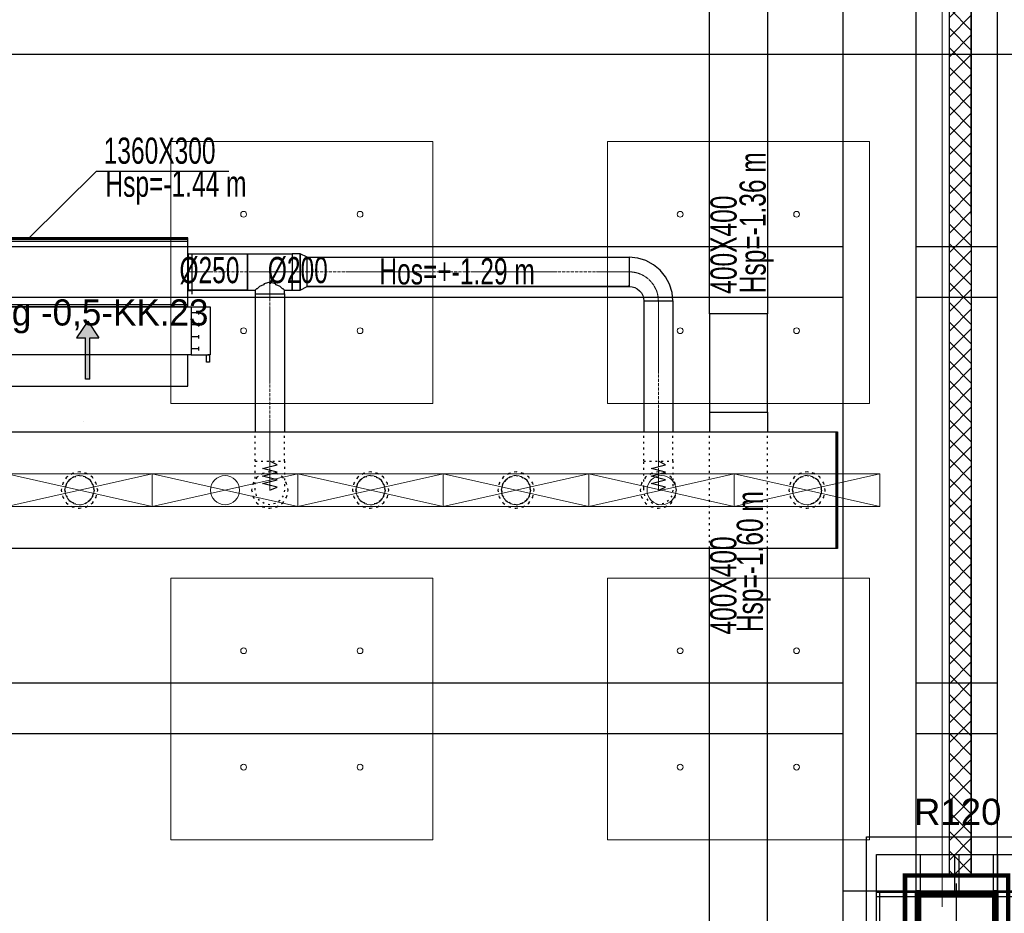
# Model space of a CAD drawing. Header units: centimetres. Extents: x -228435 to 46820, y -89367 to 152985.
# Tile 172 of 252: x -4979 to 1787, y 29095 to 35238. Entities that reach past the tile are written whole.
import ezdxf

# ---------------------------------------------------------------- set-up
doc = ezdxf.new("R2010")
doc.units = ezdxf.units.CM
doc.header["$LTSCALE"] = 50
doc.header["$PDMODE"] = 35
doc.header["$PDSIZE"] = 0.1
for name, pattern in [('CADVENT_CENTERLINE', [9.9, 7.4, -1, 0.5, -1]), ('CADVENT_HIDDEN', [0.8, 0.25, -0.55]), ('Kondygnacja  -0_5$0$HIDDEN', [9.525, 6.35, -3.175]), ('Kondygnacja  -0_5$0$HIDDEN2', [4.7625, 3.175, -1.5875]), ('Osie rzutów$0$DASHDOT2', [12.7, 6.35, -3.175, 0, -3.175])]:
    doc.linetypes.add(name, pattern=pattern)
doc.layers.get('0').update_dxf_attribs({"color": 8})
doc.layers.get('DEFPOINTS').update_dxf_attribs({"color": 8})
for name, color, linetype in [('01-103-Went PP_poziom-0_5$0$L_Nawiew', 3, 'Continuous'), ('bgde-nawiewEXP', 1, 'Continuous'), ('bgde-nawiewHIDDEN', 1, 'Continuous'), ('bgde-tekst', 7, 'Continuous'), ('bgde-wywiewEXP', 5, 'Continuous'), ('bgde-wywiewHIDDEN', 5, 'Continuous'), ('bgde-wywiewSOL', 5, 'Continuous'), ('Kondygnacja  -0_5$0$ARCH_INFO_ODPORNOŚĆ OGNIOWA', 8, 'Continuous'), ('Kondygnacja  -0_5$0$ARCH_KONSTR_POWYŻEJ RZUTU', 8, 'Kondygnacja  -0_5$0$HIDDEN'), ('Kondygnacja  -0_5$0$ARCH_KONSTR_POWYŻEJ RZUTU_IST', 8, 'Kondygnacja  -0_5$0$HIDDEN2'), ('Kondygnacja  -0_5$0$ARCH_KONSTRUKCJA_NIEWIDOCZNA', 8, 'Continuous'), ('Kondygnacja  -0_5$0$ARCH_OKŁADZINA', 8, 'Continuous'), ('Kondygnacja  -0_5$0$ARCH_SŁUPY', 8, 'Continuous'), ('Kondygnacja -1$0$ARCH_GK', 8, 'Continuous'), ('Kondygnacja -1$0$ARCH_MUROWANE', 8, 'Continuous'), ('Osie rzutów$0$ARCH_INFO_OSIE_IST', 8, 'Osie rzutów$0$DASHDOT2'), ('Osie rzutów$0$ARCH_INFO_OSIE_OPISY_IST', 8, 'Continuous')]:
    doc.layers.add(name, color=color, linetype=linetype)
for name, color, linetype, lineweight in [('bgde-nawiewCEN', 7, 'Continuous', 13), ('bgde_AJ_specyfikacja', 2, 'Continuous', 30), ('bgde_nawiewnik', 11, 'Continuous', 5), ('Kondygnacja  -0_5$0$ARCH_INFO_WYMIARY', 8, 'Continuous', 9), ('Kondygnacja  -0_5$0$ARCH_WIDOK', 8, 'Continuous', 13), ('SU Lampy kwadratowe  -05$0$ARCH_SUFITY_PODWIESZANE', 8, 'Continuous', 9)]:
    doc.layers.add(name, color=color, linetype=linetype, lineweight=lineweight)
doc.styles.add('Kondygnacja  -0_5$0$Arial', font='ARIAL.TTF')
doc.styles.add('Kondygnacja  -0_5$0$Romans', font='Romans.shx', dxfattribs={"width": 0.7})
doc.dimstyles.new('Kondygnacja  -0_5$0$Wymiary 1-100', dxfattribs={"dimtxt": 12, "dimasz": 10, "dimexe": 5, "dimexo": 0, "dimgap": 4, "dimtad": 1, "dimrnd": 0.5, "dimzin": 12, "dimdsep": 46, "dimtxsty": 'Kondygnacja  -0_5$0$Romans', "dimblk": 'Kondygnacja  -0_5$0$_Oblique', "dimcen": 10, "dimdle": 10, "dimclrt": 55, "dimazin": 0, "dimtfac": 1, "dimtmove": 1, "dimatfit": 3, "dimfxl": 0, "dimtolj": 1, "dimtzin": 0, "dimarcsym": 0})
pattern_1 = [(45, (-1133.3117, -3177.9858), (-0.6735192, 0.6735192), [])]
pattern_2 = [(45, (-121140, -45000), (-67.35192, 67.35192), []), (135, (-121140, -45000), (-67.35192, -67.35192), [])]

# ---------------------------------------------------------------- blocks, each defined once
blk = doc.blocks.new('Osie rzutów')
at = {"layer": 'Osie rzutów$0$ARCH_INFO_OSIE_IST', "ltscale": 10}
for p, q in [((11660, 12510), (11660, 4623.26)), ((12260, 12510), (12260, 4623.26)), ((4436.24, 8000), (15156.54, 8000)), ((12260, 7370), (12260, 7430))]:
    blk.add_line(p, q, dxfattribs=at)
blk = doc.blocks.new('SU Lampy kwadratowe  -05$0$moduł sufitu')
at = {"layer": 'SU Lampy kwadratowe  -05$0$ARCH_SUFITY_PODWIESZANE'}
for points in [[(60, -60), (240, -60), (240, -240), (60, -240)], [(360, -60), (540, -60), (540, -240), (360, -240)], [(60, -360), (240, -360), (240, -540), (60, -540)], [(360, -360), (540, -360), (540, -540), (360, -540)]]:
    blk.add_lwpolyline(points, close=True, dxfattribs=at)
for centre in [(110, -110), (190, -110), (410, -110), (490, -110), (110, -190), (190, -190), (410, -190), (490, -190), (110, -410), (190, -410), (410, -410), (490, -410), (110, -490), (190, -490), (410, -490), (490, -490)]:
    blk.add_circle(centre, 2, dxfattribs=at)
blk = doc.blocks.new('SU Lampy kwadratowe  -05')
at = {"layer": 'SU Lampy kwadratowe  -05$0$ARCH_SUFITY_PODWIESZANE'}
blk.add_blockref('SU Lampy kwadratowe  -05$0$moduł sufitu', (11660, 8000), dxfattribs=at)
blk = doc.blocks.new('Kondygnacja  -0_5$0$słup_kwadrat')
at = {"layer": 'Kondygnacja  -0_5$0$ARCH_SŁUPY', "lineweight": 40}
h = blk.add_hatch(dxfattribs=at)
h.set_pattern_fill('ANSI31', color=256, scale=0.3, style=0)
h.set_pattern_definition(pattern_1)
h.paths.add_polyline_path([(36, 34), (39, 34), (39, 84), (36, 84)])
h = blk.add_hatch(dxfattribs=at)
h.set_pattern_fill('ANSI31', color=256, scale=0.3, style=0)
h.set_pattern_definition(pattern_1)
h.paths.add_polyline_path([(89, 80), (89, 83), (39, 83), (39, 80)])
h = blk.add_hatch(dxfattribs=at)
h.set_pattern_fill('ANSI31', color=256, scale=0.3, style=0)
h.set_pattern_definition(pattern_1)
h.paths.add_polyline_path([(89, 34), (92, 34), (92, 84), (89, 84)])
h = blk.add_hatch(dxfattribs=at)
h.set_pattern_fill('ANSI31', color=256, scale=0.3, style=0)
h.set_pattern_definition(pattern_1)
h.paths.add_polyline_path([(89, 57.5), (89, 60.5), (39, 60.5), (39, 57.5)])
h = blk.add_hatch(dxfattribs=at)
h.set_pattern_fill('ANSI31', color=256, scale=0.3, style=0)
h.set_pattern_definition(pattern_1)
h.paths.add_polyline_path([(89, 35), (89, 38), (39, 38), (39, 35)])
at = {"layer": 'Kondygnacja  -0_5$0$ARCH_KONSTRUKCJA_NIEWIDOCZNA'}
blk.add_lwpolyline([(119, 109), (119, 9), (9, 9), (9, 109)], close=True, dxfattribs=at)
for points in [[(36, 109), (36, 84)], [(39, 109), (39, 84)], [(62.5, 109), (62.5, 83)], [(65.5, 109), (65.5, 83)], [(89, 109), (89, 84)], [(92, 109), (92, 84)], [(9, 83), (36, 83)], [(92, 83), (119, 83)], [(9, 80), (36, 80)], [(92, 80), (119, 80)], [(9, 60.5), (36, 60.5)], [(9, 57.5), (36, 57.5)], [(92, 60.5), (119, 60.5)], [(92, 57.5), (119, 57.5)], [(9, 38), (36, 38)], [(9, 35), (36, 35)], [(36, 34), (36, 9)], [(39, 34), (39, 9)], [(62.5, 35), (62.5, 9)], [(65.49, 35), (65.49, 9)], [(89, 34), (89, 9)], [(92, 38), (119, 38)], [(92, 35), (119, 35)], [(92, 34), (92, 9)]]:
    blk.add_lwpolyline(points, dxfattribs=at)
at = {"layer": 'Kondygnacja  -0_5$0$ARCH_OKŁADZINA'}
blk.add_lwpolyline([(2, 121), (126, 121), (126, -3), (2, -3)], close=True, dxfattribs=at)
at = {"layer": 'Kondygnacja  -0_5$0$ARCH_SŁUPY', "lineweight": 40}
for p, q in [((39, 60.5), (89, 60.5)), ((89, 57.5), (39, 57.5))]:
    blk.add_line(p, q, dxfattribs=at)
at = {"layer": 'Kondygnacja  -0_5$0$ARCH_SŁUPY', "lineweight": 50, "const_width": 3}
blk.add_lwpolyline([(28.5, 94.5), (99.5, 94.5), (99.5, 23.5), (28.5, 23.5)], close=True, dxfattribs=at)
at = {"layer": 'Kondygnacja  -0_5$0$ARCH_SŁUPY', "lineweight": 40}
for points in [[(36, 84), (39, 84), (39, 34), (36, 34)], [(89, 84), (92, 84), (92, 34), (89, 34)]]:
    blk.add_lwpolyline(points, close=True, dxfattribs=at)
for points in [[(89, 83), (39, 83)], [(39, 80), (89, 80)], [(89, 38), (39, 38)], [(39, 35), (89, 35)]]:
    blk.add_lwpolyline(points, dxfattribs=at)
blk = doc.blocks.new('Kondygnacja  -0_5$0$konstrukcja istniejąca -0.5')
at = {"layer": 'Kondygnacja  -0_5$0$ARCH_KONSTR_POWYŻEJ RZUTU_IST', "ltscale": 10}
for points in [[(12182, 7425), (12182, 8575)], [(12232, 8575), (12232, 7425)], [(12288, 7425), (12288, 8575)], [(12338, 7375), (12182, 7375), (12182, 7425), (12338, 7425), (12338, 7375)]]:
    blk.add_lwpolyline(points, dxfattribs=at)
at = {"layer": 'Kondygnacja  -0_5$0$ARCH_KONSTR_POWYŻEJ RZUTU_IST', "ltscale": 10, "elevation": 0}
for points in [[(11138, 7867.89), (12182, 7867.89)], [(12232, 7867.89), (12288, 7867.89)], [(12182, 7832.89), (11138, 7832.89)], [(12288, 7832.89), (12232, 7832.89)], [(11138, 7567.89), (12182, 7567.89)], [(12232, 7567.89), (12288, 7567.89)], [(12182, 7532.89), (11138, 7532.89)], [(12288, 7532.89), (12232, 7532.89)], [(12207, 7425), (12207, 7375)]]:
    blk.add_lwpolyline(points, dxfattribs=at)
blk = doc.blocks.new('Kondygnacja  -0_5$0$_Oblique')
at = {"color": 0, "linetype": 'ByBlock', "lineweight": -2}
blk.add_line((-0.5, -0.5), (0.5, 0.5), dxfattribs=at)
blk = doc.blocks.new('*D212')
at = {"layer": 'DEFPOINTS', "color": 0}
for p in [(-30586.3, 81900), (-30681.1, 12489.5), (9064, 12489.5)]:
    blk.add_point(p, dxfattribs=at)
at = {"layer": 'Kondygnacja  -0_5$0$ARCH_INFO_WYMIARY', "color": 0, "lineweight": -2}
for p, q in [((-30673.1, 81900), (-30686.1, 81900)), ((-30681.1, 81910), (-30681.1, 12479.5)), ((-30673.1, 12489.5), (-30686.1, 12489.5))]:
    blk.add_line(p, q, dxfattribs=at)
at = {"layer": 'Kondygnacja  -0_5$0$ARCH_INFO_WYMIARY', "color": 0, "lineweight": -2, "xscale": 10, "yscale": 10, "zscale": 10}
for p, rotation in [((-30681.1, 81900), 90), ((-30681.1, 12489.5), 270)]:
    blk.add_blockref('Kondygnacja  -0_5$0$_Oblique', p, dxfattribs=dict(at, rotation=rotation))
at = {"layer": 'Kondygnacja  -0_5$0$ARCH_INFO_WYMIARY', "color": 55, "insert": (-30691.1, 47194.8), "char_height": 12, "attachment_point": 5, "rotation": 90, "style": 'Kondygnacja  -0_5$0$Romans'}
blk.add_mtext('\\A1;69410.5', dxfattribs=at)
blk = doc.blocks.new('*a449')
at = {"layer": 'bgde-tekst'}
blk.add_line((0, 0), (911, 0), dxfattribs=at)
blk = doc.blocks.new('A$C5B3E7367')
at = {"layer": '01-103-Went PP_poziom-0_5$0$L_Nawiew'}
h = blk.add_hatch(color=256, dxfattribs=at)
h.paths.add_polyline_path([(215, 704), (215, 674), (331.7, 674), (331.7, 612.1), (445.9, 689), (331.7, 765.9), (331.7, 704)])
h.paths.add_polyline_path([(48.3, 704), (48.3, 674), (215, 674), (215, 704)])
for p, q in [((215, 1525), (165, 1525)), ((165, 1525), (165, 1505)), ((165, 1505), (215, 1505)), ((215, 1400), (215, 1530)), ((545, 1530), (215, 1530)), ((215, 1530), (215, 1515)), ((545, 1400), (545, 1530)), ((243.8, 1452), (268.8, 1452)), ((256.2, 1452), (256.2, 1400)), ((326.2, 1452), (351.2, 1452)), ((338.8, 1452), (338.8, 1400)), ((408.8, 1452), (433.8, 1452)), ((421.2, 1452), (421.2, 1400)), ((491.2, 1452), (516.2, 1452)), ((503.8, 1452), (503.8, 1400)), ((0, 1378), (215, 1378)), ((0, 0), (0, 1378)), ((545, 1400), (215, 1400)), ((215, 1400), (215, 1378)), ((215, 1378), (215, 0)), ((545, 0), (545, 1400)), ((445.9, 689), (331.7, 765.9)), ((331.7, 704), (331.7, 765.9)), ((48.3, 704), (331.7, 704)), ((48.3, 704), (48.3, 674)), ((445.9, 689), (331.7, 612.1)), ((48.3, 674), (331.7, 674)), ((331.7, 612.1), (331.7, 674)), ((215, 0), (0, 0)), ((215, 0), (545, 0))]:
    blk.add_line(p, q, dxfattribs=at)
blk = doc.blocks.new('A$C53CA46B8')
at = {"layer": 'bgde-wywiewSOL'}
for p, q in [((200.4, 481.1), (-249.6, 481.1)), ((-249.6, 481.1), (-249.6, -878.9)), ((112.9, 511.1), (-162.1, 511.1)), ((-137.1, 481.1), (-137.1, 511.1)), ((87.9, 481.1), (87.9, 511.1)), ((200.4, 481.1), (200.4, -878.9)), ((200.4, -878.9), (-249.6, -878.9)), ((-137.1, -878.9), (-137.1, -908.9)), ((87.9, -878.9), (87.9, -908.9)), ((112.9, -908.9), (-162.1, -908.9))]:
    blk.add_line(p, q, dxfattribs=at)
at = {"layer": '01-103-Went PP_poziom-0_5$0$L_Nawiew'}
blk.add_blockref('A$C5B3E7367', (-794.6, -893.9), dxfattribs=at)
blk = doc.blocks.new('A$C066D7839')
at = {"layer": 'bgde_nawiewnik'}
for p, q in [((-50, -11.15), (-50, 11.15)), ((-50, 11.15), (50, 11.15)), ((-50, -11.15), (50, 11.15)), ((50, -11.15), (-50, 11.15)), ((50, 11.15), (50, -11.15)), ((50, -11.15), (-50, -11.15))]:
    blk.add_line(p, q, dxfattribs=at)
blk.add_circle((0, 0), 10, dxfattribs=at)

msp = doc.modelspace()

# ---------------------------------------------------------------- hatches: boundary and pattern name
at = {"layer": 'Kondygnacja -1$0$ARCH_MUROWANE', "linetype": 'Continuous', "lineweight": -3}
h = msp.add_hatch(dxfattribs=at)
h.set_pattern_fill('ANSI37', color=256, scale=30, style=0)
h.set_pattern_definition(pattern_2)
h.paths.add_polyline_path([(1560, 29355), (1410, 29355), (1410, 40645), (1560, 40645)])
h = msp.add_hatch(dxfattribs=at)
h.set_pattern_fill('ANSI37', color=256, scale=30, style=0)
h.set_pattern_definition(pattern_2)
h.paths.add_polyline_path([(1410, 31900), (1410, 29355), (1560, 29355), (1560, 31900)])

# ---------------------------------------------------------------- linework, layer by layer
at = {"layer": 'bgde-nawiewCEN', "linetype": 'CADVENT_CENTERLINE', "ltscale": 0.06}
for p, q in [((-3823.132, 33504.314), (-3819.132, 33504.314)), ((-3412.751, 33504.314), (-3819.132, 33504.314)), ((-3259.751, 33504.314), (-3412.751, 33504.314)), ((-3259.751, 33354.314), (-3259.751, 33504.314)), ((-3106.751, 33504.314), (-3259.751, 33504.314)), ((-3106.751, 33504.314), (-3003.751, 33504.314)), ((-3003.751, 33504.314), (-789.994, 33504.314)), ((-3259.751, 33354.314), (-3259.751, 32203.959)), ((-589.994, 33304.314), (-589.994, 32203.959)), ((-3259.751, 32203.959), (-3259.751, 32185.263)), ((-3259.751, 32185.263), (-3259.751, 32134.152)), ((-589.994, 32203.959), (-589.994, 32185.263)), ((-589.994, 32185.263), (-589.994, 32134.152)), ((-3259.751, 32134.152), (-3259.751, 32106.359)), ((-3259.751, 32106.359), (-3259.751, 32082.833)), ((-3259.751, 32082.833), (-3259.751, 32063.218)), ((-589.994, 32134.152), (-589.994, 32106.359)), ((-589.994, 32106.359), (-589.994, 32082.833)), ((-589.994, 32082.833), (-589.994, 32063.218)), ((-3259.751, 32063.218), (-3259.751, 32047.159)), ((-3259.751, 32047.159), (-3259.751, 32034.3)), ((-3259.751, 32034.3), (-3259.751, 32024.285)), ((-3259.751, 32024.285), (-3259.751, 32016.759)), ((-3259.751, 32016.759), (-3259.751, 32011.366)), ((-3259.751, 32011.366), (-3259.751, 32007.752)), ((-3259.751, 32007.752), (-3259.751, 32005.559)), ((-3259.751, 32005.559), (-3259.751, 32004.433)), ((-589.994, 32063.218), (-589.994, 32047.159)), ((-589.994, 32047.159), (-589.994, 32034.3)), ((-589.994, 32034.3), (-589.994, 32024.285)), ((-589.994, 32024.285), (-589.994, 32016.759)), ((-589.994, 32016.759), (-589.994, 32011.366)), ((-589.994, 32011.366), (-589.994, 32007.752)), ((-589.994, 32007.752), (-589.994, 32005.559)), ((-589.994, 32005.559), (-589.994, 32004.433)), ((-3259.751, 32004.433), (-3259.751, 32003.959)), ((-589.994, 32004.433), (-589.994, 32003.959))]:
    msp.add_line(p, q, dxfattribs=at)
at = {"layer": 'bgde-nawiewCEN', "linetype": 'CADVENT_CENTERLINE', "ltscale": 0.06, "extrusion": (0, 0, -1)}
msp.add_arc((789.994, 33304.314), 200, 90, 180, dxfattribs=at)
at = {"layer": 'bgde-nawiewEXP', "linetype": 'Continuous'}
for points in [[(-5183.132, 33729.314), (-3823.132, 33729.314), (-3823.132, 33739.314), (-5183.132, 33739.314)], [(-5183.132, 33279.314), (-3823.132, 33279.314), (-3823.132, 33729.314), (-5183.132, 33729.314)], [(-3051.908, 33379.314), (-3003.751, 33404.314), (-3003.751, 33604.314), (-3051.908, 33629.314), (-3051.908, 33388.829)], [(-3003.751, 33404.314), (-3003.751, 33604.314), (-789.994, 33604.314), (-789.994, 33404.314), (-770.485, 33402.392), (-751.725, 33396.702), (-734.437, 33387.461), (-719.283, 33375.025), (-706.847, 33359.871), (-697.606, 33342.582), (-691.915, 33323.823), (-689.994, 33304.314), (-489.994, 33304.314), (-495.758, 33362.841), (-512.83, 33419.119), (-540.553, 33470.985), (-577.862, 33516.446), (-623.323, 33553.755), (-675.189, 33581.478), (-731.467, 33598.55), (-789.994, 33604.314), (-789.994, 33404.314), (-789.994, 33404.314)], [(630.964, 31603.941), (630.964, 32403.941), (640.964, 32403.941), (640.964, 31603.941)]]:
    msp.add_lwpolyline(points, close=True, dxfattribs=at)
for points in [[(-3823.132, 33379.314), (-3819.132, 33379.314), (-3819.132, 33629.314), (-3823.132, 33629.314)], [(-3819.132, 33379.314), (-3819.132, 33629.314), (-3412.751, 33629.314), (-3412.751, 33415.926)], [(-3412.751, 33379.314), (-3412.751, 33629.314), (-3106.751, 33629.314), (-3106.751, 33456.479)], [(-3106.751, 33379.314), (-3051.908, 33379.314), (-3051.908, 33629.314), (-3106.751, 33629.314), (-3106.751, 33415.926)], [(-3106.751, 33456.479), (-3106.751, 33504.314)], [(-3412.751, 33415.926), (-3412.751, 33456.479)], [(-3412.751, 33388.829), (-3412.751, 33379.314), (-3359.751, 33379.314), (-3359.751, 33354.314), (-3159.751, 33354.314), (-3159.751, 33379.314), (-3167.363, 33386.926), (-3173.756, 33388.829), (-3189.041, 33404.114), (-3215.497, 33415.926), (-3221.483, 33421.911), (-3259.751, 33433.304), (-3298.02, 33421.911), (-3304.005, 33415.926), (-3330.462, 33404.114), (-3345.747, 33388.829), (-3352.139, 33386.926), (-3359.751, 33379.314)], [(-3106.751, 33415.926), (-3106.751, 33456.479)], [(-3106.751, 33456.479), (-3106.751, 33415.926)], [(-3819.132, 33379.314), (-3412.751, 33379.314)], [(-3412.751, 33379.314), (-3819.132, 33379.314)], [(-3412.751, 33388.829), (-3412.751, 33415.926)], [(-3412.751, 33415.926), (-3412.751, 33388.829)], [(-3412.751, 33379.314), (-3412.751, 33388.829)], [(-3159.751, 33379.314), (-3106.751, 33379.314), (-3106.751, 33388.829)], [(-3106.751, 33415.926), (-3106.751, 33388.829)], [(-3106.751, 33388.829), (-3106.751, 33415.926)], [(-3106.751, 33388.829), (-3106.751, 33415.926)], [(-3106.751, 33379.314), (-3106.751, 33388.829)], [(-3106.751, 33388.829), (-3106.751, 33379.314)], [(-3106.751, 33388.829), (-3106.751, 33379.314)], [(-3003.751, 33404.314), (-789.994, 33404.314)], [(-789.994, 33404.314), (-789.994, 33411.926)], [(-3359.751, 33354.314), (-3359.751, 32403.941)], [(-3359.751, 33354.314), (-3159.751, 33354.314), (-3159.751, 32403.941)], [(-689.994, 33304.314), (-689.994, 32403.941)], [(-689.994, 33304.314), (-489.994, 33304.314), (-489.994, 32403.941)], [(-40588.801, 32403.941), (630.964, 32403.941), (630.964, 31603.941), (-40588.801, 31603.941)]]:
    msp.add_lwpolyline(points, dxfattribs=at)
at = {"layer": 'bgde-nawiewHIDDEN', "linetype": 'CADVENT_HIDDEN'}
for points in [[(-3823.132, 33379.314), (-3823.132, 33629.314)], [(-3359.751, 32203.959), (-3159.751, 32203.959), (-3159.751, 32403.941)], [(-3359.751, 32203.959), (-3359.751, 32403.941)], [(-689.994, 32203.959), (-489.994, 32203.959), (-489.994, 32403.941)], [(-689.994, 32203.959), (-689.994, 32403.941)], [(-4667.838, 32003.959), (-4660.226, 32042.227), (-4638.549, 32074.67), (-4606.106, 32096.347)], [(-4606.106, 32096.347), (-4638.549, 32074.67)], [(-4606.106, 32096.347), (-4567.838, 32103.959), (-4529.57, 32096.347), (-4497.127, 32074.67)], [(-4497.127, 32074.67), (-4529.57, 32096.347)], [(-4497.127, 32074.67), (-4475.45, 32042.227)], [(-4475.45, 32042.227), (-4497.127, 32074.67)], [(-2667.838, 32003.959), (-2660.226, 32042.227), (-2638.549, 32074.67), (-2606.106, 32096.347)], [(-2606.106, 32096.347), (-2638.549, 32074.67)], [(-2606.106, 32096.347), (-2567.838, 32103.959), (-2529.57, 32096.347)], [(-2529.57, 32096.347), (-2567.838, 32103.959)], [(-2529.57, 32096.347), (-2497.127, 32074.67)], [(-2497.127, 32074.67), (-2529.57, 32096.347)], [(-2497.127, 32074.67), (-2475.45, 32042.227)], [(-2475.45, 32042.227), (-2497.127, 32074.67)], [(-1660.226, 32042.227), (-1638.549, 32074.67), (-1606.106, 32096.347)], [(-1606.106, 32096.347), (-1567.838, 32103.959), (-1529.57, 32096.347), (-1497.127, 32074.67), (-1475.45, 32042.227), (-1467.838, 32003.959), (-1475.45, 31965.691), (-1497.127, 31933.248), (-1529.57, 31911.571), (-1567.838, 31903.959), (-1606.106, 31911.571), (-1638.549, 31933.248)], [(-1606.106, 32096.347), (-1638.549, 32074.67)], [(332.162, 32003.959), (339.774, 32042.227), (361.451, 32074.67), (393.894, 32096.347), (432.162, 32103.959), (470.43, 32096.347)], [(470.43, 32096.347), (432.162, 32103.959)], [(470.43, 32096.347), (502.873, 32074.67), (524.55, 32042.227), (532.162, 32003.959), (524.55, 31965.691), (502.873, 31933.248), (470.43, 31911.571), (432.162, 31903.959)], [(-4475.45, 32042.227), (-4467.838, 32003.959), (-4475.45, 31965.691), (-4497.127, 31933.248)], [(-2475.45, 32042.227), (-2467.838, 32003.959), (-2475.45, 31965.691), (-2497.127, 31933.248)], [(-1667.838, 32003.959), (-1660.226, 32042.227)], [(-1660.226, 32042.227), (-1667.838, 32003.959)], [(-4667.838, 32003.959), (-4660.226, 31965.691), (-4638.549, 31933.248), (-4606.106, 31911.571)], [(-4497.127, 31933.248), (-4475.45, 31965.691)], [(-2667.838, 32003.959), (-2660.226, 31965.691), (-2638.549, 31933.248), (-2606.106, 31911.571)], [(-2497.127, 31933.248), (-2475.45, 31965.691)], [(-1667.838, 32003.959), (-1660.226, 31965.691)], [(-1660.226, 31965.691), (-1667.838, 32003.959)], [(-1660.226, 31965.691), (-1638.549, 31933.248), (-1606.106, 31911.571)], [(332.162, 32003.959), (339.774, 31965.691), (361.451, 31933.248), (393.894, 31911.571), (432.162, 31903.959), (470.43, 31911.571)], [(-4606.106, 31911.571), (-4638.549, 31933.248)], [(-4606.106, 31911.571), (-4567.838, 31903.959), (-4529.57, 31911.571), (-4497.127, 31933.248)], [(-4497.127, 31933.248), (-4529.57, 31911.571)], [(-2606.106, 31911.571), (-2638.549, 31933.248)], [(-2606.106, 31911.571), (-2567.838, 31903.959), (-2529.57, 31911.571)], [(-2529.57, 31911.571), (-2567.838, 31903.959)], [(-2529.57, 31911.571), (-2497.127, 31933.248)], [(-2497.127, 31933.248), (-2529.57, 31911.571)]]:
    msp.add_lwpolyline(points, dxfattribs=at)
for points in [[(-3359.751, 32003.959), (-3359.751, 32203.959), (-3159.751, 32203.959), (-3159.751, 32003.959), (-3167.363, 31965.691), (-3189.041, 31933.248), (-3221.483, 31911.571), (-3259.751, 31903.959), (-3298.02, 31911.571), (-3330.462, 31933.248), (-3352.139, 31965.691)], [(-689.994, 32024.285), (-689.994, 32203.959), (-489.994, 32203.959), (-489.994, 32003.959), (-497.606, 31965.691), (-519.283, 31933.248), (-551.725, 31911.571), (-589.994, 31903.959), (-628.262, 31911.571), (-660.705, 31933.248), (-682.382, 31965.691), (-689.994, 32003.959), (-689.994, 32016.759)], [(-4692.838, 32003.959), (-4683.323, 31956.123), (-4656.226, 31915.571), (-4615.674, 31888.474), (-4567.838, 31878.959), (-4520.003, 31888.474), (-4479.45, 31915.571), (-4452.353, 31956.123), (-4442.838, 32003.959), (-4452.353, 32051.794), (-4479.45, 32092.347), (-4520.003, 32119.444), (-4567.838, 32128.959), (-4615.674, 32119.444), (-4656.226, 32092.347), (-4683.323, 32051.794)], [(-4692.838, 32003.959), (-4683.323, 31956.123), (-4656.226, 31915.571), (-4615.674, 31888.474), (-4567.838, 31878.959), (-4520.003, 31888.474), (-4479.45, 31915.571), (-4452.353, 31956.123), (-4442.838, 32003.959), (-4452.353, 32051.794), (-4479.45, 32092.347), (-4520.003, 32119.444), (-4567.838, 32128.959), (-4615.674, 32119.444), (-4656.226, 32092.347), (-4683.323, 32051.794)], [(-4667.838, 32003.959), (-4660.226, 31965.691), (-4638.549, 31933.248), (-4606.106, 31911.571), (-4567.838, 31903.959), (-4529.57, 31911.571), (-4497.127, 31933.248), (-4475.45, 31965.691), (-4467.838, 32003.959), (-4475.45, 32042.227), (-4497.127, 32074.67), (-4529.57, 32096.347), (-4567.838, 32103.959), (-4606.106, 32096.347), (-4638.549, 32074.67), (-4660.226, 32042.227)], [(-3384.751, 32003.959), (-3375.236, 31956.123), (-3348.14, 31915.571), (-3307.587, 31888.474), (-3259.751, 31878.959), (-3211.916, 31888.474), (-3171.363, 31915.571), (-3144.266, 31956.123), (-3134.751, 32003.959), (-3144.266, 32051.794), (-3171.363, 32092.347), (-3211.916, 32119.444), (-3259.751, 32128.959), (-3307.587, 32119.444), (-3348.14, 32092.347), (-3375.236, 32051.794)], [(-3384.751, 32003.959), (-3375.236, 31956.123), (-3348.14, 31915.571), (-3307.587, 31888.474), (-3259.751, 31878.959), (-3211.916, 31888.474), (-3171.363, 31915.571), (-3144.266, 31956.123), (-3134.751, 32003.959), (-3144.266, 32051.794), (-3171.363, 32092.347), (-3211.916, 32119.444), (-3259.751, 32128.959), (-3307.587, 32119.444), (-3348.14, 32092.347), (-3375.236, 32051.794)], [(-2692.838, 32003.959), (-2683.323, 31956.123), (-2656.226, 31915.571), (-2615.674, 31888.474), (-2567.838, 31878.959), (-2520.003, 31888.474), (-2479.45, 31915.571), (-2452.353, 31956.123), (-2442.838, 32003.959), (-2452.353, 32051.794), (-2479.45, 32092.347), (-2520.003, 32119.444), (-2567.838, 32128.959), (-2615.674, 32119.444), (-2656.226, 32092.347), (-2683.323, 32051.794)], [(-2692.838, 32003.959), (-2683.323, 31956.123), (-2656.226, 31915.571), (-2615.674, 31888.474), (-2567.838, 31878.959), (-2520.003, 31888.474), (-2479.45, 31915.571), (-2452.353, 31956.123), (-2442.838, 32003.959), (-2452.353, 32051.794), (-2479.45, 32092.347), (-2520.003, 32119.444), (-2567.838, 32128.959), (-2615.674, 32119.444), (-2656.226, 32092.347), (-2683.323, 32051.794)], [(-2667.838, 32003.959), (-2660.226, 31965.691), (-2638.549, 31933.248), (-2606.106, 31911.571), (-2567.838, 31903.959), (-2529.57, 31911.571), (-2497.127, 31933.248), (-2475.45, 31965.691), (-2467.838, 32003.959), (-2475.45, 32042.227), (-2497.127, 32074.67), (-2529.57, 32096.347), (-2567.838, 32103.959), (-2606.106, 32096.347), (-2638.549, 32074.67), (-2660.226, 32042.227)], [(-1692.838, 32003.959), (-1683.323, 31956.123), (-1656.226, 31915.571), (-1615.674, 31888.474), (-1567.838, 31878.959), (-1520.003, 31888.474), (-1479.45, 31915.571), (-1452.353, 31956.123), (-1442.838, 32003.959), (-1452.353, 32051.794), (-1479.45, 32092.347), (-1520.003, 32119.444), (-1567.838, 32128.959), (-1615.674, 32119.444), (-1656.226, 32092.347), (-1683.323, 32051.794)], [(-1692.838, 32003.959), (-1683.323, 31956.123), (-1656.226, 31915.571), (-1615.674, 31888.474), (-1567.838, 31878.959), (-1520.003, 31888.474), (-1479.45, 31915.571), (-1452.353, 31956.123), (-1442.838, 32003.959), (-1452.353, 32051.794), (-1479.45, 32092.347), (-1520.003, 32119.444), (-1567.838, 32128.959), (-1615.674, 32119.444), (-1656.226, 32092.347), (-1683.323, 32051.794)], [(-1667.838, 32003.959), (-1660.226, 31965.691), (-1638.549, 31933.248), (-1606.106, 31911.571), (-1567.838, 31903.959), (-1529.57, 31911.571), (-1497.127, 31933.248), (-1475.45, 31965.691), (-1467.838, 32003.959), (-1475.45, 32042.227), (-1497.127, 32074.67), (-1529.57, 32096.347), (-1567.838, 32103.959), (-1606.106, 32096.347), (-1638.549, 32074.67), (-1660.226, 32042.227)], [(-714.994, 32003.959), (-705.479, 31956.123), (-678.382, 31915.571), (-637.829, 31888.474), (-589.994, 31878.959), (-542.158, 31888.474), (-501.605, 31915.571), (-474.509, 31956.123), (-464.994, 32003.959), (-474.509, 32051.794), (-501.605, 32092.347), (-542.158, 32119.444), (-589.994, 32128.959), (-637.829, 32119.444), (-678.382, 32092.347), (-705.479, 32051.794)], [(-714.994, 32003.959), (-705.479, 31956.123), (-678.382, 31915.571), (-637.829, 31888.474), (-589.994, 31878.959), (-542.158, 31888.474), (-501.605, 31915.571), (-474.509, 31956.123), (-464.994, 32003.959), (-474.509, 32051.794), (-501.605, 32092.347), (-542.158, 32119.444), (-589.994, 32128.959), (-637.829, 32119.444), (-678.382, 32092.347), (-705.479, 32051.794)], [(307.162, 32003.959), (316.677, 31956.123), (343.774, 31915.571), (384.326, 31888.474), (432.162, 31878.959), (479.997, 31888.474), (520.55, 31915.571), (547.647, 31956.123), (557.162, 32003.959), (547.647, 32051.794), (520.55, 32092.347), (479.997, 32119.444), (432.162, 32128.959), (384.326, 32119.444), (343.774, 32092.347), (316.677, 32051.794)], [(307.162, 32003.959), (316.677, 31956.123), (343.774, 31915.571), (384.326, 31888.474), (432.162, 31878.959), (479.997, 31888.474), (520.55, 31915.571), (547.647, 31956.123), (557.162, 32003.959), (547.647, 32051.794), (520.55, 32092.347), (479.997, 32119.444), (432.162, 32128.959), (384.326, 32119.444), (343.774, 32092.347), (316.677, 32051.794)], [(332.162, 32003.959), (339.774, 31965.691), (361.451, 31933.248), (393.894, 31911.571), (432.162, 31903.959), (470.43, 31911.571), (502.873, 31933.248), (524.55, 31965.691), (532.162, 32003.959), (524.55, 32042.227), (502.873, 32074.67), (470.43, 32096.347), (432.162, 32103.959), (393.894, 32096.347), (361.451, 32074.67), (339.774, 32042.227)]]:
    msp.add_lwpolyline(points, close=True, dxfattribs=at)
at = {"layer": 'bgde-nawiewHIDDEN'}
for points in [[(-3259.751, 32003.959), (-3209.751, 32025.257), (-3309.751, 32050.618), (-3209.751, 32075.839), (-3309.751, 32101.124), (-3209.751, 32126.659), (-3309.751, 32152.018), (-3209.751, 32177.477), (-3259.751, 32203.959)], [(-589.994, 32003.959), (-539.994, 32025.257), (-639.994, 32050.618), (-539.994, 32075.839), (-639.994, 32101.124), (-539.994, 32126.659), (-639.994, 32152.018), (-539.994, 32177.477), (-589.994, 32203.959)], [(-4567.838, 32003.959), (-4567.838, 32003.959)], [(-2567.838, 32003.959), (-2567.838, 32003.959)], [(-1567.838, 32003.959), (-1567.838, 32003.959)], [(432.162, 32003.959), (432.162, 32003.959)]]:
    msp.add_lwpolyline(points, dxfattribs=at)
at = {"layer": 'bgde-tekst'}
msp.add_lwpolyline([(-4451.454, 34197.595), (-4917.634, 33734.884), (-4917.634, 33734.884)], dxfattribs=at)
at = {"layer": 'bgde-tekst', "elevation": 1920}
msp.add_lwpolyline([(-4451.454, 34197.595), (-4917.634, 33734.884), (-4917.634, 33734.884)], dxfattribs=at)
at = {"layer": 'bgde-wywiewEXP', "linetype": 'Continuous'}
for points in [[(160.471, 40500.768), (160.471, 33214.992), (-239.529, 33214.992), (-239.529, 32539.992), (160.471, 32539.992), (160.471, 33214.992), (-239.529, 33214.992), (-239.529, 40500.768)], [(-239.529, 32539.992), (-239.529, 32403.941)], [(-239.529, 32539.992), (160.471, 32539.992), (160.471, 32403.941)], [(-239.529, 26403.234), (-239.529, 31603.941)], [(160.471, 26403.234), (160.471, 31603.941)]]:
    msp.add_lwpolyline(points, dxfattribs=at)
at = {"layer": 'bgde-wywiewHIDDEN', "linetype": 'CADVENT_HIDDEN'}
for points in [[(-239.529, 31603.941), (-239.529, 32403.941)], [(160.471, 31603.941), (160.471, 32403.941)]]:
    msp.add_lwpolyline(points, dxfattribs=at)
at = {"layer": 'Kondygnacja  -0_5$0$ARCH_WIDOK'}
msp.add_line((1360, 40645), (1360, 33900), dxfattribs=at)
for points in [[(1360, 50140.169), (1360, 29355)], [(1360, 31740.169), (1360, 29140.169)]]:
    msp.add_lwpolyline(points, dxfattribs=at)
at = {"layer": 'Kondygnacja -1$0$ARCH_GK', "linetype": 'Continuous', "lineweight": -3}
for p, q in [((1560, 33900), (1560, 40645)), ((1560, 29355), (1560, 31900)), ((1360, 29355), (1560, 29355))]:
    msp.add_line(p, q, dxfattribs=at)
msp.add_lwpolyline([(1560, 29355), (1410, 29355), (1410, 40645), (1560, 40645), (1560, 29355)], dxfattribs=at)

# ---------------------------------------------------------------- block references
at = {"layer": '01-103-Went PP_poziom-0_5$0$L_Nawiew', "xscale": -1, "rotation": 270}
msp.add_blockref('A$C53CA46B8', (-4306.559, 33513.761, 210.499), dxfattribs=at)
at = {"layer": '01-103-Went PP_poziom-0_5$0$L_Nawiew', "xscale": 10, "yscale": 10, "zscale": 10}
for p in [(-4567.836, 32003.959, -359.816), (-3567.836, 32003.959, -359.816), (-2567.836, 32003.959, -359.816), (-1567.836, 32003.959, -359.816), (-567.836, 32003.959, -359.816), (432.164, 32003.959, -359.816)]:
    msp.add_blockref('A$C066D7839', p, dxfattribs=at)
at = {"layer": 'bgde-tekst'}
for p in [(-4451.454, 34197.595), (-4451.454, 34197.595, 1920)]:
    msp.add_blockref('*a449', p, dxfattribs=at)
at = {"layer": 'Kondygnacja  -0_5$0$ARCH_KONSTR_POWYŻEJ RZUTU', "xscale": 10, "yscale": 10, "zscale": 10}
msp.add_blockref('Kondygnacja  -0_5$0$konstrukcja istniejąca -0.5', (-121140, -45000), dxfattribs=at)
at = {"layer": 'Kondygnacja  -0_5$0$ARCH_SŁUPY', "xscale": 10, "yscale": 10, "zscale": 10}
msp.add_blockref('Kondygnacja  -0_5$0$słup_kwadrat', (820, 28410), dxfattribs=at)
at = {"layer": 'Osie rzutów$0$ARCH_INFO_OSIE_OPISY_IST', "xscale": 10, "yscale": 10, "zscale": 10}
msp.add_blockref('Osie rzutów', (-121140, -45000), dxfattribs=at)
at = {"layer": 'SU Lampy kwadratowe  -05$0$ARCH_SUFITY_PODWIESZANE', "xscale": 10, "yscale": 10, "zscale": 10}
msp.add_blockref('SU Lampy kwadratowe  -05', (-121140, -45000), dxfattribs=at)

# ---------------------------------------------------------------- texts
at = {"layer": 'bgde-tekst', "width": 0.7}
for s, p in [('1360X300', (-4401.454, 34247.595)), ('1360X300', (-4401.454, 34247.595, 1920)), ('Hsp=-1.44 m ', (-4389.447, 34020.464)), ('Hsp=-1.44 m ', (-4389.447, 34020.464, 1920)), ('%%c250', (-3880.776, 33426.461, 630)), ('%%c200', (-3273.658, 33426.779, 1920)), ('Hos=+-1.29 m ', (-2506.583, 33418.107, 1920))]:
    msp.add_text(s, height=180, dxfattribs=at).set_placement(p)
for s, p in [('Hsp=-1.36 m ', (147.937, 33357.44)), ('Hsp=-1.36 m ', (147.937, 33357.44, 1920)), ('400X400', (-51.965, 33353.92)), ('400X400', (-51.965, 33353.92, 1920)), ('Hsp=-1.60 m ', (128.564, 31027.816, 1920)), ('400X400', (-53.579, 31011.322, 1920))]:
    msp.add_text(s, height=180, rotation=90, dxfattribs=at).set_placement(p)
at = {"layer": 'bgde_AJ_specyfikacja', "insert": (-5340.96, 33315.414, 630), "char_height": 180, "width": 1750.96649, "attachment_point": 1}
msp.add_mtext('ciąg -0,5-KK.23', dxfattribs=at)
at = {"layer": 'Kondygnacja  -0_5$0$ARCH_INFO_ODPORNOŚĆ OGNIOWA', "insert": (1467.095, 29941.838), "char_height": 180, "width": 533.32525, "attachment_point": 5, "style": 'Kondygnacja  -0_5$0$Arial'}
msp.add_mtext('\\PR120', dxfattribs=at)

# ---------------------------------------------------------------- dimensions: what is measured, and where the dimension line sits
at = {"layer": 'Kondygnacja  -0_5$0$ARCH_INFO_WYMIARY'}
dim = msp.add_linear_dim(base=(-30681.114, 12489.5), p1=(-30586.301, 81900), p2=(9064, 12489.5), angle=90, dimstyle='Kondygnacja  -0_5$0$Wymiary 1-100', dxfattribs=at)
dim.commit()
dim.dimension.update_dxf_attribs({"geometry": '*D212', "text_midpoint": (-30691.114, 47194.75)})

doc.saveas('drawing.dxf')
